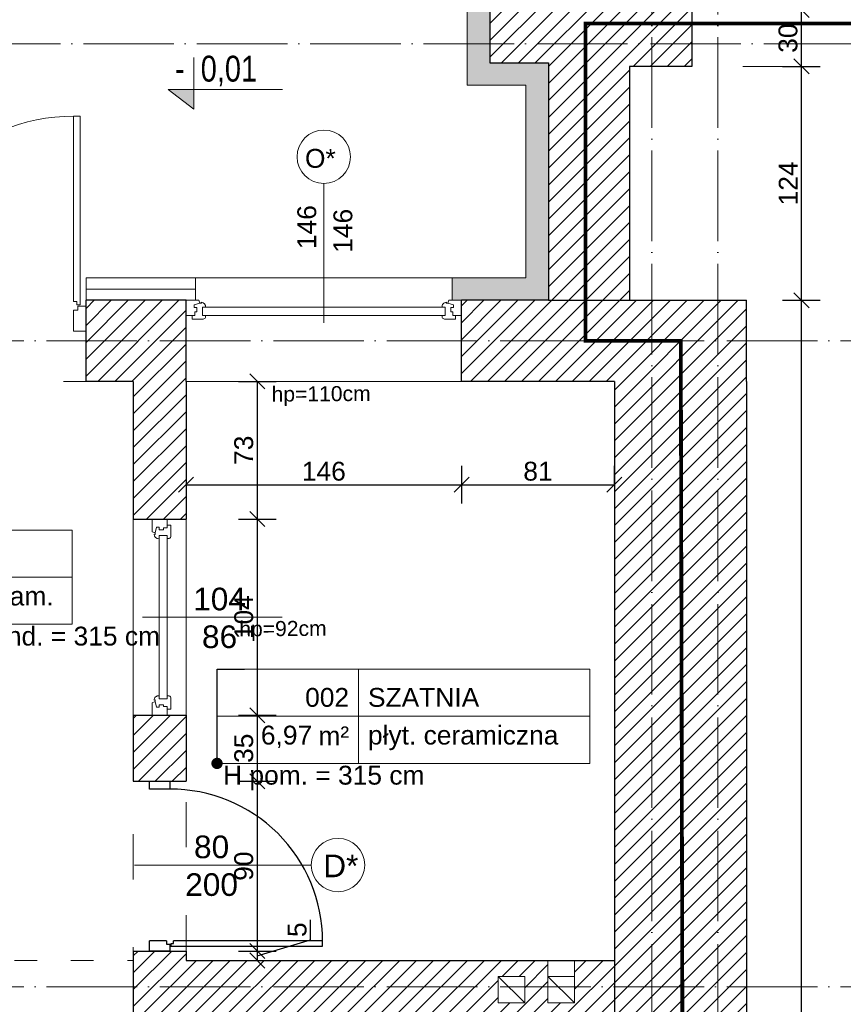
# Model space of a CAD drawing. Header units: millimetres. Extents: x 6506 to 39690, y 6022 to 25261.
# Tile 42 of 59: x 14975 to 15412, y 19098 to 19620. Entities that reach past the tile are written whole.
import ezdxf
from ezdxf import colors
from ezdxf.entities.mleader import LeaderData, LeaderLine
from ezdxf.enums import TextEntityAlignment as Align
from ezdxf.math import Vec2, Vec3

# ---------------------------------------------------------------- set-up
doc = ezdxf.new("R2010")
doc.units = ezdxf.units.MM
for name, pattern in [('ACAD_ISO02W100', [15, 12, -3]), ('ACAD_ISO03W100', [30, 12, -18]), ('ACAD_ISO04W100', [30, 24, -3, 0, -3]), ('DASHED', [19.05, 12.7, -6.35])]:
    doc.linetypes.add(name, pattern=pattern)
for name, color, linetype, lineweight, true_color in [('A_HATCH', 7, 'Continuous', 5, 0x999999), ('A_IZOLEACJA TERMI_PROJEKTOWANA', 7, 'Continuous', 15, 0x0089b6), ('A_PPOŻ', 1, 'ACAD_ISO02W100', 30, 0xff0000)]:
    doc.layers.add(name, color=color, linetype=linetype, lineweight=lineweight, true_color=true_color)
for name, color, linetype, lineweight in [('A_KONST_ISTNIEJĄCE', 83, 'Continuous', 25), ('A_OPISY', 40, 'Continuous', 9), ('A_OSIE KONSTRUKCYJNE', 150, 'ACAD_ISO04W100', 5), ('A_STOLARKA OKIENNA', 141, 'Continuous', 15), ('A_WIDOK', 141, 'Continuous', 13), ('A_WIDOK-NAD', 221, 'DASHED', 13), ('A_WYMIAROWANIE', 7, 'Continuous', 9)]:
    doc.layers.add(name, color=color, linetype=linetype, lineweight=lineweight)
doc.layers.add('A_NIEWIDOCZNE  POMOCNICZE', color=252, linetype='ACAD_ISO03W100', lineweight=5, plot=False)
doc.styles.add('APLUS', font='arial.ttf', dxfattribs={"width": 0.6})
doc.styles.add('ARIAL', font='arial.ttf')
doc.styles.get("Standard").update_dxf_attribs({"font": 'arial.ttf'})
doc.linetypes.add('BATTING', pattern='A,0.0001,-0.1,[134,ltypeshp.shx,S=0.1,R=0,X=-0.1,Y=0],-0.2,[134,ltypeshp.shx,S=0.1,R=180,X=0.1,Y=0],-0.1', length=0.4001)
doc.dimstyles.new('1 do 100', dxfattribs={"dimtxt": 10, "dimasz": 8, "dimexe": 10, "dimexo": 10, "dimgap": 2, "dimtad": 1, "dimdec": 0, "dimtxsty": 'Standard', "dimblk": 'OBLIQUE', "dimcen": 2.5, "dimadec": 0, "dimazin": 0, "dimtfac": 1, "dimtdec": 0, "dimtmove": 0, "dimatfit": 3, "dimldrblk": 'OBLIQUE', "dimfxl": 10, "dimfxlon": 1, "dimarcsym": 0})
pattern_1 = [(45, (-1713.23, 355.087), (-4.490128, 4.490128), [])]

# ---------------------------------------------------------------- blocks, each defined once
blk = doc.blocks.new('*U172')
at = {"color": 144}
for p, q in [((54, 0), (54, -8)), ((54, 0), (60.68, 0)), ((54, 0), (54, -8)), ((60.68, 0), (61.26, -1.55)), ((193.32, 0), (192.74, -1.55)), ((200, 0), (193.32, 0)), ((200, 0), (200, -8)), ((58.24, -2.4), (61.26, -1.55)), ((58.24, -3.73), (58.24, -2.4)), ((59.61, -3.73), (58.24, -3.73)), ((59.61, -6.06), (59.61, -3.73)), ((61.26, -1.55), (62.11, -1.55)), ((62.11, -1.55), (62.01, -1.01)), ((62.75, -7.98), (62.75, -3.66)), ((62.75, -3.66), (64.38, -3.66)), ((191.25, -3.66), (189.62, -3.66)), ((191.25, -7.98), (191.25, -3.66)), ((191.89, -1.55), (191.99, -1.01)), ((192.74, -1.55), (191.89, -1.55)), ((195.76, -2.4), (192.74, -1.55)), ((194.39, -6.06), (194.39, -3.73)), ((194.39, -3.73), (195.76, -3.73)), ((195.76, -3.73), (195.76, -2.4)), ((54, -8), (57.2, -8)), ((57.2, -8), (57.2, -9.92)), ((57.2, -8), (58.59, -8)), ((57.2, -9.92), (63.06, -9.92)), ((58.59, -8), (58.59, -6.06)), ((58.59, -6.06), (59.61, -6.06)), ((64.34, -7.98), (62.75, -7.98)), ((64.34, -9.03), (64.34, -7.98)), ((189.66, -9.03), (189.66, -7.98)), ((189.66, -7.98), (191.25, -7.98)), ((196.8, -9.92), (190.94, -9.92)), ((195.41, -6.06), (194.39, -6.06)), ((195.41, -8), (195.41, -6.06)), ((196.8, -8), (195.41, -8)), ((200, -8), (196.8, -8)), ((196.8, -8), (196.8, -9.92))]:
    blk.add_line(p, q, dxfattribs=at)
blk.add_lwpolyline([(62.75, -3.66), (191.25, -3.66), (191.25, -7.98), (62.75, -7.98)], close=True, dxfattribs=at)
for centre, radius, start, end in [((61.87, -3.52), 2.51, 356.8105, 86.8105), ((192.13, -3.52), 2.51, 93.1895, 183.1895), ((62.97, -8.42), 1.5, 273.3553, 335.6854), ((191.03, -8.42), 1.5, 204.3146, 266.6447)]:
    blk.add_arc(centre, radius, start, end, dxfattribs=at)
blk = doc.blocks.new('*U182')
at = {"color": 144}
for p, q in [((54, 0), (54, -8)), ((54, 0), (60.68, 0)), ((54, 0), (54, -8)), ((60.68, 0), (61.26, -1.55)), ((151.32, 0), (150.74, -1.55)), ((158, 0), (151.32, 0)), ((158, 0), (158, -8)), ((58.24, -2.4), (61.26, -1.55)), ((58.24, -3.73), (58.24, -2.4)), ((59.61, -3.73), (58.24, -3.73)), ((59.61, -6.06), (59.61, -3.73)), ((61.26, -1.55), (62.11, -1.55)), ((62.11, -1.55), (62.01, -1.01)), ((62.75, -7.98), (62.75, -3.66)), ((62.75, -3.66), (64.38, -3.66)), ((149.25, -3.66), (147.62, -3.66)), ((149.25, -7.98), (149.25, -3.66)), ((149.89, -1.55), (149.99, -1.01)), ((150.74, -1.55), (149.89, -1.55)), ((153.76, -2.4), (150.74, -1.55)), ((152.39, -6.06), (152.39, -3.73)), ((152.39, -3.73), (153.76, -3.73)), ((153.76, -3.73), (153.76, -2.4)), ((54, -8), (57.2, -8)), ((57.2, -8), (57.2, -9.92)), ((57.2, -8), (58.59, -8)), ((57.2, -9.92), (63.06, -9.92)), ((58.59, -8), (58.59, -6.06)), ((58.59, -6.06), (59.61, -6.06)), ((64.34, -7.98), (62.75, -7.98)), ((64.34, -9.03), (64.34, -7.98)), ((147.66, -9.03), (147.66, -7.98)), ((147.66, -7.98), (149.25, -7.98)), ((154.8, -9.92), (148.94, -9.92)), ((153.41, -6.06), (152.39, -6.06)), ((153.41, -8), (153.41, -6.06)), ((154.8, -8), (153.41, -8)), ((158, -8), (154.8, -8)), ((154.8, -8), (154.8, -9.92))]:
    blk.add_line(p, q, dxfattribs=at)
blk.add_lwpolyline([(62.75, -3.66), (149.25, -3.66), (149.25, -7.98), (62.75, -7.98)], close=True, dxfattribs=at)
for centre, radius, start, end in [((61.87, -3.52), 2.51, 356.8105, 86.8105), ((150.13, -3.52), 2.51, 93.1895, 183.1895), ((62.97, -8.42), 1.5, 273.3553, 335.6854), ((149.03, -8.42), 1.5, 204.3146, 266.6447)]:
    blk.add_arc(centre, radius, start, end, dxfattribs=at)
blk = doc.blocks.new('WARTOŚĆ')
at = {"layer": 'A_OPISY', "color": 144}
blk.add_line((0, 0), (0, 73.97), dxfattribs=at)
blk.add_circle((0, 88.12), 14.15, dxfattribs=at)
blk.add_attdef('OZ', (-9.99, 82.42), '', height=10, dxfattribs=at)
for tag, p in [('S', (-4.03, 32.64)), ('H', (15.09, 32.64))]:
    blk.add_attdef(tag, p, '', height=10, rotation=90, dxfattribs=at)
blk = doc.blocks.new('*U9')
blk.add_hatch(color=256).paths.add_polyline_path([(0, 0.1532), (-0.198, 0.1532), (0, 0)])
blk.add_line((0, 0.1532), (0, 0.4))
blk.add_lwpolyline([(0, 0.1532), (0, 0), (-0.198, 0.1532), (0.6852, 0.1532)])
at = {"style": 'APLUS', "width": 0.8}
blk.add_attdef('%%P_0.00', text='', height=0.2, dxfattribs=at).set_placement((-0.1457, 0.1532), align=Align.BOTTOM_LEFT)
blk = doc.blocks.new('*U183')
at = {"lineweight": 5}
for p, q in [((-75, -25), (-75, 25)), ((-75, 25), (0, 25)), ((0, 0), (0, 25)), ((0, 25), (122.5, 25)), ((122.5, 25), (122.5, -25)), ((-75, -25), (0, -25)), ((122.5, -25), (0, -25))]:
    blk.add_line(p, q, dxfattribs=at)
at = {"lineweight": 5, "ltscale": 18.5}
for p, q in [((0, 25), (0, -25)), ((-75, 0), (122.5, 0))]:
    blk.add_line(p, q, dxfattribs=at)
at = {"lineweight": 5, "ltscale": 18.5, "insert": (-5, -10.38), "char_height": 10, "attachment_point": 6, "style": 'ARIAL'}
blk.add_mtext('\\A1;m²', dxfattribs=at)
at = {"lineweight": 5, "style": 'ARIAL'}
blk.add_attdef('1NR', text='', height=10, dxfattribs=at).set_placement((-5, 5), align=Align.RIGHT)
blk.add_attdef('2POM', (5, 5), '', height=10, dxfattribs=at)
blk.add_attdef('4PL2', text='', height=10, dxfattribs=at).set_placement((-24.57, -5), align=Align.TOP_RIGHT)
blk.add_attdef('3POS', text='', height=10, dxfattribs=at).set_placement((5, -5), align=Align.TOP_LEFT)
blk = doc.blocks.new('_Dot')
at = {"color": 0, "linetype": 'ByBlock', "lineweight": -2}
blk.add_line((-0.5, 0), (-1, 0), dxfattribs=at)
at = {"color": 0, "linetype": 'ByBlock', "const_width": 0.5}
blk.add_lwpolyline([(-0.25, 0, 1), (0.25, 0, 1)], format="xyb", close=True, dxfattribs=at)
blk = doc.blocks.new('*U165')
at = {"lineweight": 5}
for p, q in [((-75, -25), (-75, 25)), ((-75, 25), (0, 25)), ((0, 0), (0, 25)), ((0, 25), (86.97, 25)), ((86.97, 25), (86.97, -25)), ((-75, -25), (0, -25)), ((86.97, -25), (0, -25))]:
    blk.add_line(p, q, dxfattribs=at)
at = {"lineweight": 5, "ltscale": 18.5}
for p, q in [((0, 25), (0, -25)), ((-75, 0), (86.97, 0))]:
    blk.add_line(p, q, dxfattribs=at)
at = {"lineweight": 5, "ltscale": 18.5, "insert": (-5, -10.38), "char_height": 10, "attachment_point": 6, "style": 'ARIAL'}
blk.add_mtext('\\A1;m²', dxfattribs=at)
at = {"lineweight": 5, "style": 'ARIAL'}
blk.add_attdef('1NR', text='', height=10, dxfattribs=at).set_placement((-5, 5), align=Align.RIGHT)
blk.add_attdef('2POM', (5, 5), '', height=10, dxfattribs=at)
blk.add_attdef('4PL2', text='', height=10, dxfattribs=at).set_placement((-24.57, -5), align=Align.TOP_RIGHT)
blk.add_attdef('3POS', text='', height=10, dxfattribs=at).set_placement((5, -5), align=Align.TOP_LEFT)
blk = doc.blocks.new('OSI')
at = {"layer": 'A_OSIE KONSTRUKCYJNE', "ltscale": 2}
for p, q in [((18349.85, 22227.01), (18349.85, 19966.92)), ((18384.92, 22227.01), (18384.92, 19966.92)), ((17207.22, 21983.12), (19027.17, 21983.12)), ((17788.7, 21825.62), (19027.17, 21825.62)), ((17788.7, 21483.12), (19027.17, 21483.12))]:
    blk.add_line(p, q, dxfattribs=at)
blk = doc.blocks.new('_Oblique')
at = {"color": 0, "linetype": 'ByBlock', "lineweight": -2}
blk.add_line((-0.5, -0.5), (0.5, 0.5), dxfattribs=at)
blk = doc.blocks.new('*D308')
at = {"layer": 'A_WYMIAROWANIE', "color": 0, "lineweight": -2, "ltscale": 2, "transparency": 16777216}
for p, q in [((13281.26, 19825.06), (13281.26, 19845.06)), ((15776.26, 19825.06), (15776.26, 19845.06)), ((15776.26, 19835.06), (13281.26, 19835.06))]:
    blk.add_line(p, q, dxfattribs=at)
at = {"layer": 'Defpoints', "color": 0, "ltscale": 2, "transparency": 16777216}
for p in [(13281.26, 19835.06), (15776.26, 19650.66), (13281.26, 19585.66)]:
    blk.add_point(p, dxfattribs=at)
at = {"layer": 'A_WYMIAROWANIE', "color": 0, "lineweight": -2, "ltscale": 2, "transparency": 16777216, "xscale": 8, "yscale": 8, "zscale": 8, "rotation": 180}
blk.add_blockref('_Oblique', (13281.26, 19835.06), dxfattribs=at)
at = {"layer": 'A_WYMIAROWANIE', "color": 0, "lineweight": -2, "ltscale": 2, "transparency": 16777216, "xscale": 8, "yscale": 8, "zscale": 8}
blk.add_blockref('_Oblique', (15776.26, 19835.06), dxfattribs=at)
at = {"layer": 'A_WYMIAROWANIE', "color": 0, "ltscale": 2, "transparency": 16777216, "insert": (14528.76, 19842.17), "char_height": 10, "attachment_point": 5}
blk.add_mtext('2495', dxfattribs=at)
blk = doc.blocks.new('*D325')
at = {"layer": 'A_WYMIAROWANIE', "color": 0, "lineweight": -2, "ltscale": 2, "transparency": 16777216}
for p, q in [((15936.59, 19650.66), (15956.59, 19650.66)), ((15946.59, 17890.66), (15946.59, 19650.66)), ((15936.59, 17890.66), (15956.59, 17890.66))]:
    blk.add_line(p, q, dxfattribs=at)
at = {"layer": 'Defpoints', "color": 0, "ltscale": 2, "transparency": 16777216}
for p in [(15290.28, 19650.66), (15946.59, 19650.66), (15333.26, 17890.66)]:
    blk.add_point(p, dxfattribs=at)
at = {"layer": 'A_WYMIAROWANIE', "color": 0, "lineweight": -2, "ltscale": 2, "transparency": 16777216, "xscale": 8, "yscale": 8, "zscale": 8}
for p, rotation in [((15946.59, 19650.66), 90), ((15946.59, 17890.66), 270)]:
    blk.add_blockref('_Oblique', p, dxfattribs=dict(at, rotation=rotation))
at = {"layer": 'A_WYMIAROWANIE', "color": 0, "ltscale": 2, "transparency": 16777216, "insert": (15939.48, 18770.66), "char_height": 10, "attachment_point": 5, "rotation": 90}
blk.add_mtext('1760', dxfattribs=at)
blk = doc.blocks.new('*D394')
at = {"layer": 'A_WYMIAROWANIE', "color": 0, "lineweight": -2, "ltscale": 2, "transparency": 16777216}
for p, q in [((15379.41, 19471.66), (15399.41, 19471.66)), ((15389.41, 18636.66), (15389.41, 19471.66)), ((15389.41, 18636.66), (15399.41, 18636.66))]:
    blk.add_line(p, q, dxfattribs=at)
at = {"layer": 'Defpoints', "color": 0, "ltscale": 2, "transparency": 16777216}
for p in [(15360.26, 19471.66), (15389.41, 19471.66), (15380.8, 18636.66)]:
    blk.add_point(p, dxfattribs=at)
at = {"layer": 'A_WYMIAROWANIE', "color": 0, "lineweight": -2, "ltscale": 2, "transparency": 16777216, "xscale": 8, "yscale": 8, "zscale": 8}
for p, rotation in [((15389.41, 19471.66), 90), ((15389.41, 18636.66), 270)]:
    blk.add_blockref('_Oblique', p, dxfattribs=dict(at, rotation=rotation))
at = {"layer": 'A_WYMIAROWANIE', "color": 0, "ltscale": 2, "transparency": 16777216, "insert": (15382.3, 19054.16), "char_height": 10, "attachment_point": 5, "rotation": 90}
blk.add_mtext('835', dxfattribs=at)
blk = doc.blocks.new('*D395')
at = {"layer": 'A_WYMIAROWANIE', "color": 0, "lineweight": -2, "ltscale": 2, "transparency": 16777216}
for p, q in [((15379.41, 19595.66), (15399.41, 19595.66)), ((15389.41, 19471.66), (15389.41, 19595.66)), ((15379.41, 19471.66), (15399.41, 19471.66))]:
    blk.add_line(p, q, dxfattribs=at)
at = {"layer": 'Defpoints', "color": 0, "ltscale": 2, "transparency": 16777216}
for p in [(15331.26, 19595.66), (15389.41, 19595.66), (15360.26, 19471.66)]:
    blk.add_point(p, dxfattribs=at)
at = {"layer": 'A_WYMIAROWANIE', "color": 0, "lineweight": -2, "ltscale": 2, "transparency": 16777216, "xscale": 8, "yscale": 8, "zscale": 8}
for p, rotation in [((15389.41, 19595.66), 90), ((15389.41, 19471.66), 270)]:
    blk.add_blockref('_Oblique', p, dxfattribs=dict(at, rotation=rotation))
at = {"layer": 'A_WYMIAROWANIE', "color": 0, "ltscale": 2, "transparency": 16777216, "insert": (15382.39, 19533.66), "char_height": 10, "attachment_point": 5, "rotation": 90}
blk.add_mtext('124', dxfattribs=at)
blk = doc.blocks.new('*D396')
at = {"layer": 'A_WYMIAROWANIE', "color": 0, "lineweight": -2, "ltscale": 2, "transparency": 16777216}
for p, q in [((15379.41, 19625.66), (15399.41, 19625.66)), ((15389.41, 19595.66), (15389.41, 19625.66)), ((15379.41, 19595.66), (15399.41, 19595.66))]:
    blk.add_line(p, q, dxfattribs=at)
at = {"layer": 'Defpoints', "color": 0, "ltscale": 2, "transparency": 16777216}
for p in [(15331.26, 19625.66), (15389.41, 19625.66), (15331.26, 19595.66)]:
    blk.add_point(p, dxfattribs=at)
at = {"layer": 'A_WYMIAROWANIE', "color": 0, "lineweight": -2, "ltscale": 2, "transparency": 16777216, "xscale": 8, "yscale": 8, "zscale": 8}
for p, rotation in [((15389.41, 19625.66), 90), ((15389.41, 19595.66), 270)]:
    blk.add_blockref('_Oblique', p, dxfattribs=dict(at, rotation=rotation))
at = {"layer": 'A_WYMIAROWANIE', "color": 0, "ltscale": 2, "transparency": 16777216, "insert": (15382.3, 19610.66), "char_height": 10, "attachment_point": 5, "rotation": 90}
blk.add_mtext('30', dxfattribs=at)
blk = doc.blocks.new('*D438')
at = {"layer": 'A_WYMIAROWANIE', "color": 0, "lineweight": -2, "ltscale": 2, "transparency": 16777216}
for p, q in [((15090.97, 19428.66), (15110.97, 19428.66)), ((15100.97, 19428.66), (15100.97, 19355.66)), ((15090.97, 19355.66), (15110.97, 19355.66))]:
    blk.add_line(p, q, dxfattribs=at)
at = {"layer": 'Defpoints', "color": 0, "ltscale": 2, "transparency": 16777216}
for p in [(15074.78, 19428.66), (15063.26, 19355.66), (15100.97, 19355.66)]:
    blk.add_point(p, dxfattribs=at)
at = {"layer": 'A_WYMIAROWANIE', "color": 0, "lineweight": -2, "ltscale": 2, "transparency": 16777216, "xscale": 8, "yscale": 8, "zscale": 8}
for p, rotation in [((15100.97, 19428.66), 90), ((15100.97, 19355.66), 270)]:
    blk.add_blockref('_Oblique', p, dxfattribs=dict(at, rotation=rotation))
at = {"layer": 'A_WYMIAROWANIE', "color": 0, "ltscale": 2, "transparency": 16777216, "insert": (15093.86, 19392.16), "char_height": 10, "attachment_point": 5, "rotation": 90}
blk.add_mtext('73', dxfattribs=at)
blk = doc.blocks.new('*D439')
at = {"layer": 'A_WYMIAROWANIE', "color": 0, "lineweight": -2, "ltscale": 2, "transparency": 16777216}
for p, q in [((15090.97, 19355.66), (15110.97, 19355.66)), ((15100.97, 19355.66), (15100.97, 19251.66)), ((15090.97, 19251.66), (15110.97, 19251.66))]:
    blk.add_line(p, q, dxfattribs=at)
at = {"layer": 'Defpoints', "color": 0, "ltscale": 2, "transparency": 16777216}
for p in [(15063.26, 19355.66), (15063.26, 19251.66), (15100.97, 19251.66)]:
    blk.add_point(p, dxfattribs=at)
at = {"layer": 'A_WYMIAROWANIE', "color": 0, "lineweight": -2, "ltscale": 2, "transparency": 16777216, "xscale": 8, "yscale": 8, "zscale": 8}
for p, rotation in [((15100.97, 19355.66), 90), ((15100.97, 19251.66), 270)]:
    blk.add_blockref('_Oblique', p, dxfattribs=dict(at, rotation=rotation))
at = {"layer": 'A_WYMIAROWANIE', "color": 0, "ltscale": 2, "transparency": 16777216, "insert": (15093.86, 19303.66), "char_height": 10, "attachment_point": 5, "rotation": 90}
blk.add_mtext('104', dxfattribs=at)
blk = doc.blocks.new('*D440')
at = {"layer": 'A_WYMIAROWANIE', "color": 0, "lineweight": -2, "ltscale": 2, "transparency": 16777216}
for p, q in [((15090.97, 19251.66), (15110.97, 19251.66)), ((15100.97, 19251.66), (15100.97, 19216.66)), ((15090.97, 19216.66), (15110.97, 19216.66))]:
    blk.add_line(p, q, dxfattribs=at)
at = {"layer": 'Defpoints', "color": 0, "ltscale": 2, "transparency": 16777216}
for p in [(15063.26, 19251.66), (15063.26, 19216.66), (15100.97, 19216.66)]:
    blk.add_point(p, dxfattribs=at)
at = {"layer": 'A_WYMIAROWANIE', "color": 0, "lineweight": -2, "ltscale": 2, "transparency": 16777216, "xscale": 8, "yscale": 8, "zscale": 8}
for p, rotation in [((15100.97, 19251.66), 90), ((15100.97, 19216.66), 270)]:
    blk.add_blockref('_Oblique', p, dxfattribs=dict(at, rotation=rotation))
at = {"layer": 'A_WYMIAROWANIE', "color": 0, "ltscale": 2, "transparency": 16777216, "insert": (15093.86, 19234.16), "char_height": 10, "attachment_point": 5, "rotation": 90}
blk.add_mtext('35', dxfattribs=at)
blk = doc.blocks.new('*D441')
at = {"layer": 'A_WYMIAROWANIE', "color": 0, "lineweight": -2, "ltscale": 2, "transparency": 16777216}
for p, q in [((15090.97, 19216.66), (15110.97, 19216.66)), ((15100.97, 19216.66), (15100.97, 19126.66)), ((15090.97, 19126.66), (15110.97, 19126.66))]:
    blk.add_line(p, q, dxfattribs=at)
at = {"layer": 'Defpoints', "color": 0, "ltscale": 2, "transparency": 16777216}
for p in [(15063.26, 19216.66), (15063.26, 19126.66), (15100.97, 19126.66)]:
    blk.add_point(p, dxfattribs=at)
at = {"layer": 'A_WYMIAROWANIE', "color": 0, "lineweight": -2, "ltscale": 2, "transparency": 16777216, "xscale": 8, "yscale": 8, "zscale": 8}
for p, rotation in [((15100.97, 19216.66), 90), ((15100.97, 19126.66), 270)]:
    blk.add_blockref('_Oblique', p, dxfattribs=dict(at, rotation=rotation))
at = {"layer": 'A_WYMIAROWANIE', "color": 0, "ltscale": 2, "transparency": 16777216, "insert": (15093.86, 19171.66), "char_height": 10, "attachment_point": 5, "rotation": 90}
blk.add_mtext('90', dxfattribs=at)
blk = doc.blocks.new('*D442')
at = {"layer": 'A_WYMIAROWANIE', "color": 0, "lineweight": -2, "ltscale": 2, "transparency": 16777216}
for p, q in [((15129.22, 19132.64), (15129.22, 19143.27)), ((15100.97, 19124.16), (15129.22, 19132.64)), ((15090.97, 19126.66), (15110.97, 19126.66)), ((15100.97, 19126.66), (15100.97, 19121.66)), ((15090.97, 19121.66), (15110.97, 19121.66))]:
    blk.add_line(p, q, dxfattribs=at)
at = {"layer": 'Defpoints', "color": 0, "ltscale": 2, "transparency": 16777216}
for p in [(15063.26, 19126.66), (15073.64, 19121.66), (15100.97, 19121.66)]:
    blk.add_point(p, dxfattribs=at)
at = {"layer": 'A_WYMIAROWANIE', "color": 0, "lineweight": -2, "ltscale": 2, "transparency": 16777216, "xscale": 8, "yscale": 8, "zscale": 8}
for p, rotation in [((15100.97, 19126.66), 90), ((15100.97, 19121.66), 270)]:
    blk.add_blockref('_Oblique', p, dxfattribs=dict(at, rotation=rotation))
at = {"layer": 'A_WYMIAROWANIE', "color": 0, "ltscale": 2, "transparency": 16777216, "insert": (15122.14, 19137.95), "char_height": 10, "attachment_point": 5, "rotation": 90}
blk.add_mtext('5', dxfattribs=at)
blk = doc.blocks.new('*D443')
at = {"layer": 'A_WYMIAROWANIE', "color": 0, "lineweight": -2, "ltscale": 2, "transparency": 16777216}
for p, q in [((15209.26, 19383.9), (15209.26, 19363.9)), ((15063.26, 19382.16), (15063.26, 19363.9)), ((15063.26, 19373.9), (15209.26, 19373.9))]:
    blk.add_line(p, q, dxfattribs=at)
at = {"layer": 'Defpoints', "color": 0, "ltscale": 2, "transparency": 16777216}
for p in [(15209.26, 19428.66), (15063.26, 19392.16), (15209.26, 19373.9)]:
    blk.add_point(p, dxfattribs=at)
at = {"layer": 'A_WYMIAROWANIE', "color": 0, "lineweight": -2, "ltscale": 2, "transparency": 16777216, "xscale": 8, "yscale": 8, "zscale": 8, "rotation": 180}
blk.add_blockref('_Oblique', (15063.26, 19373.9), dxfattribs=at)
at = {"layer": 'A_WYMIAROWANIE', "color": 0, "lineweight": -2, "ltscale": 2, "transparency": 16777216, "xscale": 8, "yscale": 8, "zscale": 8}
blk.add_blockref('_Oblique', (15209.26, 19373.9), dxfattribs=at)
at = {"layer": 'A_WYMIAROWANIE', "color": 0, "ltscale": 2, "transparency": 16777216, "insert": (15136.26, 19381), "char_height": 10, "attachment_point": 5}
blk.add_mtext('146', dxfattribs=at)
blk = doc.blocks.new('*D444')
at = {"layer": 'A_WYMIAROWANIE', "color": 0, "lineweight": -2, "ltscale": 2, "transparency": 16777216}
for p, q in [((15209.26, 19383.9), (15209.26, 19363.9)), ((15290.26, 19373.9), (15290.26, 19383.9)), ((15209.26, 19373.9), (15290.26, 19373.9))]:
    blk.add_line(p, q, dxfattribs=at)
at = {"layer": 'Defpoints', "color": 0, "ltscale": 2, "transparency": 16777216}
for p in [(15209.26, 19428.66), (15290.26, 19373.9), (15290.26, 19373.9)]:
    blk.add_point(p, dxfattribs=at)
at = {"layer": 'A_WYMIAROWANIE', "color": 0, "lineweight": -2, "ltscale": 2, "transparency": 16777216, "xscale": 8, "yscale": 8, "zscale": 8, "rotation": 180}
blk.add_blockref('_Oblique', (15209.26, 19373.9), dxfattribs=at)
at = {"layer": 'A_WYMIAROWANIE', "color": 0, "lineweight": -2, "ltscale": 2, "transparency": 16777216, "xscale": 8, "yscale": 8, "zscale": 8}
blk.add_blockref('_Oblique', (15290.26, 19373.9), dxfattribs=at)
at = {"layer": 'A_WYMIAROWANIE', "color": 0, "ltscale": 2, "transparency": 16777216, "insert": (15249.76, 19381), "char_height": 10, "attachment_point": 5}
blk.add_mtext('81', dxfattribs=at)
blk = doc.blocks.new('want')
at = {"layer": 'A_WIDOK'}
blk.add_line((30214.45, 14309.66), (30200.45, 14295.66), dxfattribs=at)
blk.add_lwpolyline([(30200.45, 14295.66), (30214.45, 14295.66), (30214.45, 14309.66), (30200.45, 14309.66)], close=True, dxfattribs=at)

msp = doc.modelspace()

# ---------------------------------------------------------------- hatches: boundary and pattern name
at = {"layer": 'A_HATCH'}
h = msp.add_hatch(dxfattribs=at)
h.set_pattern_fill('ANSI31', color=256, scale=2)
h.set_pattern_definition(pattern_1)
h.paths.add_polyline_path([(15360.26, 18363.66), (15290.26, 18363.66), (15250.26, 18363.66), (15250.26, 18320.66), (15294.26, 18320.66), (15294.26, 18306.66), (15360.26, 18306.66)])
h.paths.add_polyline_path([(15075.26, 18363.66), (14903.26, 18363.66), (14903.26, 18320.66), (15075.26, 18320.66)])
h.paths.add_polyline_path([(14803.26, 18456.66), (14775.26, 18456.66), (14775.26, 18363.66), (14803.26, 18363.66)])
h.paths.add_polyline_path([(14803.26, 18581.66), (14775.26, 18581.66), (14775.26, 18556.66), (14803.26, 18556.66)])
h.paths.add_polyline_path([(14852.26, 19003.66), (14803.26, 19003.66), (14803.26, 18933.66), (14852.26, 18933.66)])
h.paths.add_polyline_path([(14852.26, 19121.66), (14818.26, 19121.66), (14818.26, 19153.66), (14811.36, 19153.66), (14775.26, 19153.66), (14775.26, 19093.66), (14803.26, 19093.66), (14852.26, 19093.66)])
h.paths.add_polyline_path([(15063.26, 19251.66), (15035.26, 19251.66), (15035.26, 19216.66), (15063.26, 19216.66)])
h.paths.add_polyline_path([(15063.26, 19428.66), (15063.26, 19471.66), (15010.26, 19471.66), (15010.26, 19464.23), (15010.26, 19428.66), (15035.26, 19428.66), (15035.26, 19355.66), (15063.26, 19355.66)])
h.paths.add_polyline_path([(14818.26, 19638.66), (14747.26, 19638.66), (14747.26, 19630.66), (14747.26, 19595.66), (14775.26, 19595.66), (14775.26, 19428.66), (14865.26, 19428.66), (14865.26, 19471.66), (14818.26, 19471.66)])
h.paths.add_polyline_path([(14818.26, 19428.66), (14775.26, 19428.66), (14775.26, 19280.66), (14818.26, 19280.66)])
h.paths.add_polyline_path([(15228.71, 19099.16), (15228.71, 19113.16), (15242.71, 19113.16), (15242.71, 19099.16)])
h.paths.add_polyline_path([(15269.06, 19121.66), (15269.06, 19099.16), (15255.06, 19099.16), (15255.06, 19121.66), (15063.26, 19121.66), (15063.26, 19126.66), (15035.26, 19126.66), (15035.26, 19121.66), (15035.26, 19093.66), (15290.26, 19093.66), (15290.26, 19121.66)])
h.paths.add_polyline_path([(14775.26, 18991.15), (14797.76, 18991.15), (14797.76, 18977.15), (14775.26, 18977.15), (14775.26, 18669.66), (14803.26, 18669.66), (14803.26, 19093.66), (14775.26, 19093.66)])
h = msp.add_hatch(dxfattribs=at)
h.set_pattern_fill('ANSI31', color=256, scale=2)
h.set_pattern_definition(pattern_1)
h.paths.add_polyline_path([(15764.26, 19638.66), (15681.26, 19638.66), (15681.26, 19625.66), (15681.26, 19595.66), (15721.26, 19595.66), (15721.26, 19288.66), (15764.26, 19288.66)])
h.paths.add_polyline_path([(15764.26, 19133.66), (15756.26, 19133.66), (15721.26, 19133.66), (15721.26, 19015.66), (15764.26, 19015.66)])
h.paths.add_polyline_path([(15764.26, 18860.66), (15721.26, 18860.66), (15721.26, 18636.66), (15691.26, 18636.66), (15691.26, 18571.66), (15721.26, 18571.66), (15721.26, 18209.66), (15360.26, 18209.66), (15336.26, 18209.66), (15294.26, 18209.66), (15294.26, 18166.66), (15764.26, 18166.66)])
h.paths.add_polyline_path([(15331.26, 19638.66), (15224.26, 19638.66), (15224.26, 19597.66), (15255.26, 19597.66), (15255.26, 19471.66), (15298.26, 19471.66), (15298.26, 19595.66), (15331.26, 19595.66)])
h.paths.add_polyline_path([(15290.26, 18636.81), (15312.76, 18636.81), (15312.76, 18622.81), (15290.26, 18622.81), (15290.26, 18603.91), (15312.76, 18603.91), (15312.76, 18589.91), (15290.26, 18589.91), (15290.26, 18458.66), (15360.26, 18458.66), (15360.26, 18497.22), (15337.76, 18497.22), (15337.76, 18511.22), (15360.26, 18511.22), (15360.26, 18552.14), (15337.76, 18552.14), (15337.76, 18566.14), (15360.26, 18566.14), (15360.26, 18571.66), (15485.26, 18571.66), (15485.26, 18636.66), (15360.26, 18636.66), (15360.26, 19428.66), (15360.26, 19471.66), (15255.26, 19471.66), (15209.26, 19471.66), (15209.26, 19428.66), (15290.26, 19428.66), (15290.26, 18702.03), (15312.76, 18702.03), (15312.76, 18688.03), (15290.26, 18688.03)])
at = {"layer": 'A_IZOLEACJA TERMI_PROJEKTOWANA', "ltscale": 2}
h = msp.add_hatch(dxfattribs=at)
h.set_pattern_fill('HONEY', color=256)
h.set_pattern_definition([(0, (-3039.7677, -2375.465), (4.7625, 2.74963064), [3.175, -6.35]), (120, (-3039.7677, -2375.465), (-4.7625, 2.74963066), [3.175, -6.35]), (60, (-3039.7677, -2375.465), (1e-08, 5.4992613), [-6.35, 3.175])])
h.paths.add_polyline_path([(15255.26, 19597.66), (15224.26, 19597.66), (15224.26, 19607.66), (15212.26, 19607.66), (15212.26, 19585.66), (15243.26, 19585.66), (15243.26, 19483.66), (15204.26, 19483.66), (15204.26, 19471.66), (15209.26, 19471.66), (15255.26, 19471.66)])
h.paths.add_polyline_path([(15310.08, 19650.66), (15212.26, 19650.66), (15212.26, 19607.66), (15224.26, 19607.66), (15224.26, 19638.66), (15310.08, 19638.66)])
h.paths.add_polyline_path([(15334.26, 19650.66), (15310.08, 19650.66), (15310.08, 19638.66), (15331.26, 19638.66), (15334.26, 19638.66)])
h.paths.add_polyline_path([(15700.97, 19650.66), (15678.26, 19650.66), (15678.26, 19638.66), (15681.26, 19638.66), (15700.97, 19638.66)])

# ---------------------------------------------------------------- linework, layer by layer
at = {"color": 144}
for p, q in [((15052.83, 19132.02), (15052.83, 19130.24)), ((15052.83, 19130.24), (15054.62, 19130.24)), ((15055.14, 19130.61), (15056.53, 19130.61)), ((15056.53, 19130.61), (15056.53, 19132))]:
    msp.add_line(p, q, dxfattribs=at)
for points in [[(15043.89, 19216.66), (15054.62, 19216.66), (15054.62, 19212.49), (15043.89, 19212.49), (15043.89, 19216.66)], [(15052.83, 19132.02), (15043.89, 19132.02)], [(15054.62, 19130.24), (15054.62, 19126.66), (15043.89, 19126.66), (15043.89, 19132.02)], [(15055.14, 19129.22), (15135.61, 19129.22), (15135.61, 19132), (15056.53, 19132)], [(15055.14, 19130.61), (15055.14, 19129.22)]]:
    msp.add_lwpolyline(points, dxfattribs=at)
msp.add_arc((15055.12, 19132), 80.48, 359.9989, 90.3548, dxfattribs=at)
at = {"layer": 'A_IZOLEACJA TERMI_PROJEKTOWANA', "ltscale": 2}
for p, q in [((15010.26, 19471.66), (15010.26, 19483.66)), ((15068.26, 19471.66), (15068.26, 19483.66)), ((15204.26, 19471.66), (15204.26, 19483.66))]:
    msp.add_line(p, q, dxfattribs=at)
for points in [[(15204.26, 19483.66), (15243.26, 19483.66), (15243.26, 19585.66), (15212.26, 19585.66), (15212.26, 19650.66), (15334.26, 19650.66)], [(15010.26, 19483.66), (15068.26, 19483.66)]]:
    msp.add_lwpolyline(points, dxfattribs=at)
at = {"layer": 'A_IZOLEACJA TERMI_PROJEKTOWANA', "linetype": 'BATTING', "ltscale": 14}
msp.add_lwpolyline([(15010.26, 19477.66), (15068.26, 19477.66)], dxfattribs=at)
at = {"layer": 'A_KONST_ISTNIEJĄCE', "ltscale": 2}
for p, q in [((15331.26, 19638.66), (15331.26, 19595.66)), ((15298.26, 19595.66), (15298.26, 19471.66)), ((15331.26, 19595.66), (15298.26, 19595.66)), ((15010.26, 19428.66), (15010.26, 19471.66)), ((15063.26, 19428.66), (15063.26, 19471.66)), ((15209.26, 19428.66), (15209.26, 19471.66)), ((15255.26, 19471.66), (15360.26, 19471.66)), ((15360.26, 19428.66), (15360.26, 19471.66)), ((15035.26, 19428.66), (15035.26, 19355.66)), ((15063.26, 19428.66), (15063.26, 19355.66)), ((15290.26, 19428.66), (15209.26, 19428.66)), ((15290.26, 19428.66), (15290.26, 18458.66)), ((15360.26, 19428.66), (15360.26, 18636.66)), ((15035.26, 19355.66), (15063.26, 19355.66)), ((15035.26, 19251.66), (15063.26, 19251.66)), ((15035.26, 19251.66), (15035.26, 19216.66)), ((15063.26, 19251.66), (15063.26, 19216.66)), ((15035.26, 19216.66), (15063.26, 19216.66)), ((15035.26, 19126.66), (15063.26, 19126.66)), ((15035.26, 19126.66), (15035.26, 19121.66)), ((15063.26, 19126.66), (15063.26, 19121.66)), ((15035.26, 19121.66), (15035.26, 19093.66)), ((15063.26, 19121.66), (15290.26, 19121.66))]:
    msp.add_line(p, q, dxfattribs=at)
for points in [[(15331.26, 19638.66), (15224.26, 19638.66), (15224.26, 19597.66), (15255.26, 19597.66), (15255.26, 19471.66), (15209.26, 19471.66)], [(15063.26, 19471.66), (15010.26, 19471.66)], [(15035.26, 19428.66), (15010.26, 19428.66)]]:
    msp.add_lwpolyline(points, dxfattribs=at)
at = {"layer": 'A_NIEWIDOCZNE  POMOCNICZE', "ltscale": 2}
for points in [[(15298.26, 19595.66), (15721.26, 19595.66), (15721.26, 18636.66), (15691.26, 18636.66), (15691.26, 18571.66), (15721.26, 18571.66), (15721.26, 18209.66), (15485.26, 18209.66), (15485.26, 18636.66), (15360.26, 18636.66), (15360.26, 19471.66), (15298.26, 19471.66), (15298.26, 19595.66)], [(14818.26, 19428.66), (15035.26, 19428.66), (15035.26, 19093.66), (15073.12, 19093.66), (15073.12, 18948.66), (14852.26, 18948.66), (14852.26, 19003.66), (14803.26, 19003.66), (14803.26, 19093.66), (14852.26, 19093.66), (14852.26, 19121.66), (14818.26, 19121.66), (14818.26, 19428.66)]]:
    msp.add_lwpolyline(points, dxfattribs=at)
msp.add_lwpolyline([(15063.26, 19428.66), (15290.26, 19428.66), (15290.26, 19121.66), (15063.26, 19121.66)], close=True, dxfattribs=at)
at = {"layer": 'A_OPISY', "color": 144, "true_color": 0x007cb0, "transparency": 33554559}
for p, q in [((15005.35, 19470.99), (15003.62, 19470.99)), ((15005.35, 19469.27), (15005.35, 19470.99)), ((15005.81, 19466.4), (15005.81, 19468.62)), ((15003.59, 19466.4), (15005.81, 19466.4)), ((15129.63, 19172.25), (15035.96, 19172.25))]:
    msp.add_line(p, q, dxfattribs=at)
at = {"layer": 'A_OPISY', "transparency": 33554559}
msp.add_line((15114.16, 19303.66), (15040.18, 19303.66), dxfattribs=at)
at = {"layer": 'A_OPISY', "color": 144, "true_color": 0x007cb0, "transparency": 33554559}
for points in [[(15007.07, 19469.27), (15007.07, 19569.27), (15003.62, 19569.27), (15003.62, 19470.99)], [(15005.81, 19468.62), (15010.26, 19468.62), (15010.26, 19455.29), (15003.59, 19455.29)], [(15005.35, 19469.27), (15007.07, 19469.27)], [(15003.59, 19466.4), (15003.59, 19455.29)]]:
    msp.add_lwpolyline(points, dxfattribs=at)
msp.add_circle((15143.78, 19172.25), 14.15, dxfattribs=at)
msp.add_arc((15003.62, 19469.24), 100.03, 89.9989, 180.3548, dxfattribs=at)
at = {"layer": 'A_PPOŻ', "linetype": 'ACAD_ISO03W100', "ltscale": 2, "const_width": 2}
msp.add_lwpolyline([(15274.89, 19618.39), (15741.92, 19618.39), (15741.92, 18187.34), (15327.74, 18187.34), (15327.74, 18343.06), (15303.67, 18343.06), (15303.67, 18471.9), (15327.74, 18472.33), (15325.45, 19450.16), (15274.89, 19450.16), (15274.89, 19618.39)], dxfattribs=at)
at = {"layer": 'A_WIDOK', "ltscale": 2}
for p, q in [((15068.26, 19483.66), (15204.26, 19483.66)), ((15063.26, 19428.66), (15209.26, 19428.66)), ((15035.26, 19355.66), (15035.26, 19251.66)), ((15063.26, 19355.66), (15063.26, 19251.66))]:
    msp.add_line(p, q, dxfattribs=at)
at = {"layer": 'A_WIDOK', "transparency": 33554559}
for p, q in [((15255.06, 19113.16), (15255.06, 19121.66)), ((15269.06, 19113.16), (15269.06, 19121.66))]:
    msp.add_line(p, q, dxfattribs=at)
at = {"layer": 'A_WIDOK-NAD', "color": 144, "linetype": 'ACAD_ISO03W100', "true_color": 0x007cb0}
msp.add_line((14852.26, 19121.66), (15035.26, 19121.66), dxfattribs=at)

# ---------------------------------------------------------------- block references
at = {"layer": 'A_KONST_ISTNIEJĄCE', "transparency": 33554687, "rotation": 89.99999999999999}
for p in [(29538.37, -11101.29), (29564.72, -11101.29)]:
    msp.add_blockref('want', p, dxfattribs=at)
at = {"layer": 'A_OPISY', "transparency": 33554687, "xscale": 68.67492864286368, "yscale": 68.67492864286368, "zscale": 68.67492864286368, "rotation": 1.435389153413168e-05}
msp.add_blockref('*U9', (15067.39, 19572.98), dxfattribs=at).add_auto_attribs({'%%P_0.00': '-  0,01'})
at = {"layer": 'A_OPISY', "color": 144, "true_color": 0x007cb0, "transparency": 33554559}
ref = msp.add_blockref('WARTOŚĆ', (15136.26, 19459.65), dxfattribs=at)
ref.add_attrib('S', '146', (15132.22, 19498.82), dxfattribs={"color": 0, "height": 10, "rotation": 90})
ref.add_attrib('H', '146', (15151.35, 19496.87), dxfattribs={"color": 0, "height": 10, "rotation": 90})
ref.add_attrib('OZ', 'O*', (15126.27, 19541.93), dxfattribs={"color": 0, "height": 10})
at = {"layer": 'A_OPISY'}
for name, p, values in [('*U165', (14915.9, 19324.88), {'1NR': '001', '2POM': 'HOLL', '3POS': 'płyt. ceram.', '4PL2': '10,82'}), ('*U183', (15154.66, 19251.14), {'1NR': '002', '2POM': 'SZATNIA', '3POS': 'płyt. ceramiczna', '4PL2': '6,97'})]:
    msp.add_blockref(name, p, dxfattribs=at).add_auto_attribs(values)
at = {"layer": 'A_OSIE KONSTRUKCYJNE'}
msp.add_blockref('OSI', (-3039.77, -2375.46), dxfattribs=at)
at = {"layer": 'A_STOLARKA OKIENNA', "transparency": 33554559, "xscale": -1}
msp.add_blockref('*U172', (15263.26, 19471.66), dxfattribs=at)
at = {"layer": 'A_STOLARKA OKIENNA', "transparency": 33554559, "xscale": -1, "rotation": 90}
msp.add_blockref('*U182', (15045.26, 19409.66), dxfattribs=at)

# ---------------------------------------------------------------- texts
at = {"layer": 'A_OPISY', "transparency": 33554559, "char_height": 8, "attachment_point": 5, "rotation": 0.4248}
for s, insert in [('hp=110cm', (15134.84, 19420.92)), ('hp=92cm', (15114.61, 19296.44))]:
    msp.add_mtext_dynamic_manual_height_columns(s, width=44.3905, gutter_width=12.5, heights=[0], dxfattribs=dict(at, insert=insert))
at = {"layer": 'A_OPISY', "transparency": 33554559, "insert": (15081, 19303.21), "char_height": 12, "attachment_point": 5}
msp.add_mtext_dynamic_manual_height_columns('104\\P86', width=44.3905, gutter_width=12.5, heights=[0], dxfattribs=at)
at = {"layer": 'A_OPISY', "char_height": 10, "attachment_point": 1}
for s, insert in [('H pom. w świetle kond. = 315 cm', (14844.09, 19298.63)), ('H pom. = 315 cm', (15082.85, 19224.89))]:
    msp.add_mtext_dynamic_manual_height_columns(s, width=254.3544, gutter_width=0, heights=[12.82], dxfattribs=dict(at, insert=insert))
at = {"layer": 'A_OPISY', "color": 144, "true_color": 0x007cb0, "transparency": 33554559, "char_height": 12, "attachment_point": 5}
for s, insert in [('80\\P200', (15076.78, 19171.8)), ('D*', (15145.28, 19171.8))]:
    msp.add_mtext_dynamic_manual_height_columns(s, width=44.3905, gutter_width=12.5, heights=[0], dxfattribs=dict(at, insert=insert))

# ---------------------------------------------------------------- dimensions: what is measured, and where the dimension line sits
at = {"layer": 'A_WYMIAROWANIE', "ltscale": 2}
for base, p1, p2, picture, middle in [((13281.26, 19835.06), (15776.26, 19650.66), (13281.26, 19585.66), '*D308', (14528.76, 19842.17)), ((15209.26, 19373.9), (15063.26, 19392.16), (15209.26, 19428.66), '*D443', (15136.26, 19381))]:
    dim = msp.add_linear_dim(base=base, p1=p1, p2=p2, dimstyle='1 do 100', dxfattribs=at)
    dim.commit()
    dim.dimension.update_dxf_attribs({"geometry": picture, "text_midpoint": middle})
for base, p1, p2, picture, middle in [((15946.59, 19650.66), (15333.26, 17890.66), (15290.28, 19650.66), '*D325', (15939.48, 18770.66)), ((15389.41, 19471.66), (15380.8, 18636.66), (15360.26, 19471.66), '*D394', (15382.3, 19054.16)), ((15100.97, 19355.66), (15074.78, 19428.66), (15063.26, 19355.66), '*D438', (15093.86, 19392.16))]:
    dim = msp.add_linear_dim(base=base, p1=p1, p2=p2, angle=90, dimstyle='1 do 100', dxfattribs=at)
    dim.commit()
    dim.dimension.update_dxf_attribs({"geometry": picture, "text_midpoint": middle})
for base, p1, p2, picture, middle in [((15389.41, 19625.66), (15331.26, 19595.66), (15331.26, 19625.66), '*D396', (15382.3, 19610.66)), ((15389.41, 19595.66), (15360.26, 19471.66), (15331.26, 19595.66), '*D395', (15382.39, 19533.66)), ((15100.97, 19251.66), (15063.26, 19355.66), (15063.26, 19251.66), '*D439', (15093.86, 19303.66)), ((15100.97, 19216.66), (15063.26, 19251.66), (15063.26, 19216.66), '*D440', (15093.86, 19234.16)), ((15100.97, 19126.66), (15063.26, 19216.66), (15063.26, 19126.66), '*D441', (15093.86, 19171.66)), ((15100.97, 19121.66), (15063.26, 19126.66), (15073.64, 19121.66), '*D442', (15122.14, 19134.64))]:
    dim = msp.add_linear_dim(base=base, p1=p1, p2=p2, angle=90, dimstyle='1 do 100', override={"dimtmove": 1}, dxfattribs=at)
    dim.commit()
    dim.dimension.update_dxf_attribs({"geometry": picture, "text_midpoint": middle})
dim = msp.add_linear_dim(base=(15290.26, 19373.9), p1=(15209.26, 19428.66), p2=(15290.26, 19373.9), dimstyle='1 do 100', override={"dimtmove": 1}, dxfattribs=at)
dim.commit()
dim.dimension.update_dxf_attribs({"geometry": '*D444', "text_midpoint": (15249.76, 19381)})

# ---------------------------------------------------------------- leaders
at = {"layer": 'A_OPISY'}
ml = msp.add_multileader_mtext('Standard', dxfattribs=at)
ml.set_content('', color=256)
ml.set_leader_properties()
ml.set_arrow_properties(name='DOT')
ml.build(insert=Vec2(0, 0))
ml.multileader.update_dxf_attribs({"arrow_head_size": 6})
ctx = ml.context
ctx.base_point, ctx.arrow_head_size, ctx.plane_origin = Vec3(15094.18, 19276.14), 6, Vec3(14877.64, 19743.84)
notes = []
notes.append((ctx, [(0, (1, 1, 0), (15079.66, 19276.14), (1, 0), 14.52, [(0, [(15079.66, 19226.14)], 0, [])])]))
ctx.mtext.insert, ctx.mtext.flow_direction = Vec3(15096.18, 19278.14), 5
for ctx, leaders in notes:
    for number, flags, end, landing, length, lines in leaders:
        leader = LeaderData()
        leader.index, (leader.has_last_leader_line, leader.has_dogleg_vector, leader.attachment_direction) = number, flags
        leader.last_leader_point, leader.dogleg_vector, leader.dogleg_length = Vec3(end), Vec3(landing), length
        for number, points, colour, breaks in lines:
            line = LeaderLine()
            line.index, line.vertices, line.color, line.breaks = number, Vec3.list(points), colors.encode_raw_color(colour), breaks
            leader.lines.append(line)
        ctx.leaders.append(leader)

doc.saveas('drawing.dxf')
